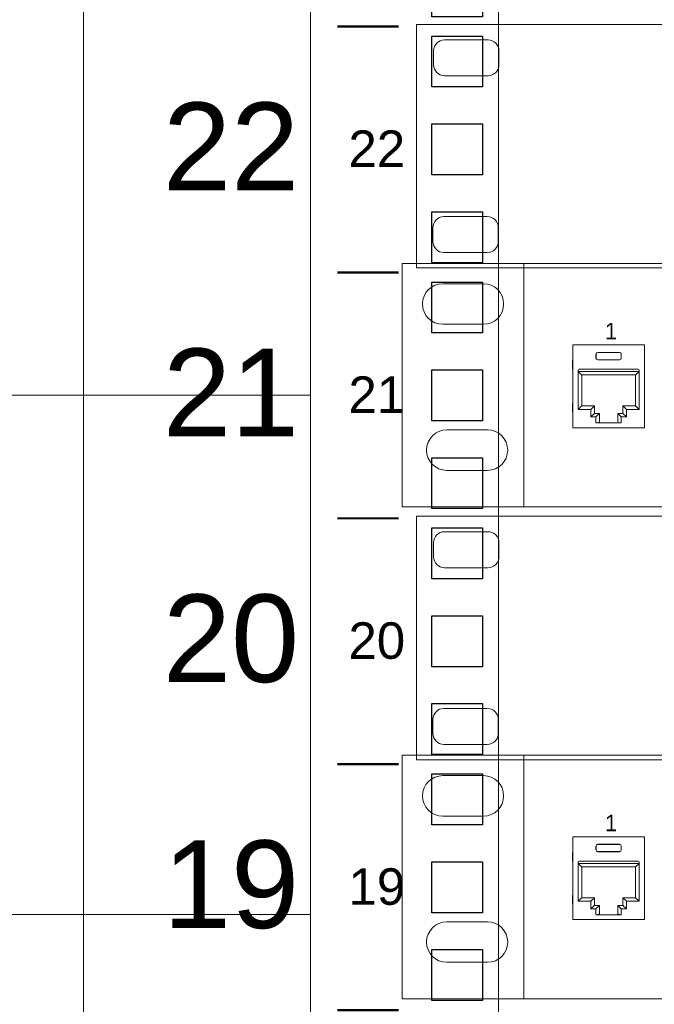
# Model space of a CAD drawing. Header units: millimetres. Extents: x 83969 to 164243, y -22860 to 4849.
# Tile 81 of 116: x 163429.15 to 163436.43, y -21366.33 to -21355.03. Entities that reach past the tile are written whole.
import ezdxf
from ezdxf.enums import TextEntityAlignment as Align

# ---------------------------------------------------------------- set-up
doc = ezdxf.new("R2010")
doc.units = ezdxf.units.MM
doc.layers.get('0').update_dxf_attribs({"color": 251, "lineweight": 0})
for name, color, linetype in [('! PT Instalacja niskoprądowa', 1, 'Continuous'), ('! PT Wyposażenie szafy RACK', 7, 'Continuous'), ('00 CCTV IP - MIWI', 10, 'Continuous')]:
    doc.layers.add(name, color=color, linetype=linetype)
for name, color, linetype, lineweight in [('BKT_szafy', 7, 'Continuous', 5), ('BKT_szafy_numeracja', 7, 'Continuous', 5), ('BKT_szafy_numeracja_duza', 7, 'Continuous', 5)]:
    doc.layers.add(name, color=color, linetype=linetype, lineweight=lineweight)
doc.styles.add('_LANSTER_01', font='romans.shx')
doc.styles.get("Standard").update_dxf_attribs({"font": 'arial.ttf'})

# ---------------------------------------------------------------- blocks, each defined once
blk = doc.blocks.new('1U_szafa')
at = {"layer": '00 CCTV IP - MIWI', "color": 7, "const_width": 0.4}
for points in [[(9273.94, 2033.95), (9285.04, 2033.95)], [(9273.94, 1989.5), (9285.04, 1989.5)]]:
    blk.add_lwpolyline(points, dxfattribs=at)
at = {"layer": '00 CCTV IP - MIWI', "color": 7}
for points in [[(9291, 2032.2), (9300.2, 2032.2), (9300.2, 2023), (9291, 2023), (9291, 2032.2)], [(9291, 2016.33), (9300.2, 2016.33), (9300.2, 2007.13), (9291, 2007.13), (9291, 2016.33)], [(9291, 2000.45), (9300.2, 2000.45), (9300.2, 1991.25), (9291, 1991.25), (9291, 2000.45)]]:
    blk.add_lwpolyline(points, dxfattribs=at)
blk = doc.blocks.new('Szafa rack 27U')
at = {"layer": 'BKT_szafy'}
blk.add_lwpolyline([(-381, 809.01), (-381, 29.85)], dxfattribs=at)
blk.add_lwpolyline([(-354.97, 802.35), (-333.38, 802.35), (-333.38, 36.51), (-354.97, 36.51)], close=True, dxfattribs=at)
at = {"layer": 'BKT_szafy', "const_width": 0.254}
for points in [[(-351.89, 658.31), (-344.84, 658.31)], [(-351.89, 630.08), (-344.84, 630.08)], [(-351.89, 601.86), (-344.84, 601.86)], [(-351.89, 573.63), (-344.84, 573.63)]]:
    blk.add_lwpolyline(points, dxfattribs=at)
at = {"layer": 'BKT_szafy', "xscale": 0.635, "yscale": 0.635, "zscale": 0.635}
for p in [(-6240.84, -605.02), (-6240.84, -633.25), (-6240.84, -661.48), (-6240.84, -689.7), (-6240.84, -717.93)]:
    blk.add_blockref('1U_szafa', p, dxfattribs=at)
at = {"layer": '! PT Instalacja niskoprądowa'}
blk.add_attdef('NAZWA_SZAFY', text='', height=20, dxfattribs=at).set_placement((-377.65, 856.93), align=Align.MIDDLE_LEFT)
at = {"layer": 'BKT_szafy_numeracja', "char_height": 4.191, "width": 4.445, "attachment_point": 1}
for s, insert in [('22', (-350.61, 646.37)), ('21', (-350.61, 618.14)), ('20', (-350.61, 589.92)), ('19', (-350.61, 561.69))]:
    blk.add_mtext(s, dxfattribs=dict(at, insert=insert))
at = {"layer": 'BKT_szafy_numeracja_duza', "char_height": 10.058, "width": 4.445, "attachment_point": 1}
for s, insert in [('22', (-371.9, 649.57)), ('21', (-371.9, 621.34)), ('20', (-371.9, 593.12)), ('19', (-371.9, 564.89))]:
    blk.add_mtext(s, dxfattribs=dict(at, insert=insert))
blk = doc.blocks.new('Switch 24xGE')
at = {"color": 144}
blk.add_lwpolyline([(-306.45, 0), (0, 0), (0, 27.95), (-306.45, 27.95)], close=True, dxfattribs=at)
at = {"color": 144, "elevation": 2619.46}
for points in [[(-303.23, 26.17), (-298.23, 26.17, -0.414214), (-296.98, 24.92), (-296.98, 23.3, -0.414214), (-298.23, 22.05), (-303.23, 22.05, -0.414214), (-304.48, 23.3), (-304.48, 24.92, -0.414214)], [(-303.31, 5.89), (-298.31, 5.89, -0.414214), (-297.06, 4.64), (-297.06, 3.02, -0.414214), (-298.31, 1.77), (-303.31, 1.77, -0.414214), (-304.56, 3.02), (-304.56, 4.64, -0.414214)]]:
    blk.add_lwpolyline(points, format="xyb", close=True, dxfattribs=at)
blk = doc.blocks.new('Panel modularny_24_port_1U')
at = {"color": 0}
for p, q in [((48.895, 4.445), (0, 4.445)), ((0, 4.445), (0, 0)), ((2.222, 4.445), (2.222, 0)), ((0.741, 4.075), (1.482, 4.075)), ((0.741, 3.334), (1.482, 3.334)), ((0.815, 1.408), (1.556, 1.408)), ((0.815, 0.667), (1.556, 0.667)), ((0, 0), (48.895, 0))]:
    blk.add_line(p, q, dxfattribs=at)
at = {"color": 0, "linetype": 'Continuous'}
for p, q in [((3.112, 2.956), (3.131, 2.956)), ((3.112, 2.956), (3.112, 1.455)), ((3.131, 2.956), (3.134, 2.956)), ((3.134, 2.956), (3.142, 2.956)), ((4.395, 2.956), (3.142, 2.956)), ((4.402, 2.956), (4.395, 2.956)), ((4.405, 2.956), (4.402, 2.956)), ((4.424, 2.956), (4.405, 2.956)), ((4.424, 2.956), (4.424, 1.455)), ((3.112, 2.713), (3.112, 2.69)), ((3.537, 2.788), (3.547, 2.811)), ((3.537, 2.717), (3.537, 2.788)), ((3.539, 2.787), (3.537, 2.788)), ((3.539, 2.718), (3.537, 2.717)), ((3.547, 2.695), (3.537, 2.717)), ((3.548, 2.809), (3.539, 2.787)), ((3.539, 2.718), (3.539, 2.787)), ((3.539, 2.718), (3.548, 2.696)), ((3.547, 2.811), (3.569, 2.82)), ((3.57, 2.818), (3.548, 2.809)), ((3.548, 2.696), (3.57, 2.687)), ((3.569, 2.82), (3.968, 2.82)), ((3.569, 2.82), (3.57, 2.818)), ((3.966, 2.818), (3.57, 2.818)), ((3.968, 2.82), (3.966, 2.818)), ((3.966, 2.818), (3.989, 2.809)), ((3.989, 2.696), (3.966, 2.687)), ((3.99, 2.811), (3.968, 2.82)), ((3.989, 2.809), (3.998, 2.787)), ((3.998, 2.718), (3.989, 2.696)), ((3.999, 2.788), (3.99, 2.811)), ((3.99, 2.695), (3.999, 2.717)), ((3.998, 2.787), (3.999, 2.788)), ((3.998, 2.718), (3.998, 2.787)), ((3.998, 2.718), (3.999, 2.717)), ((3.999, 2.717), (3.999, 2.788)), ((4.425, 2.69), (4.424, 2.713)), ((3.112, 2.69), (3.111, 2.662)), ((3.111, 2.662), (3.111, 2.526)), ((3.111, 2.526), (3.112, 2.497)), ((3.569, 2.685), (3.547, 2.695)), ((3.57, 2.687), (3.569, 2.685)), ((3.569, 2.685), (3.968, 2.685)), ((3.966, 2.687), (3.57, 2.687)), ((3.966, 2.687), (3.968, 2.685)), ((3.968, 2.685), (3.99, 2.695)), ((4.425, 2.662), (4.425, 2.69)), ((4.425, 2.662), (4.425, 2.526)), ((4.425, 2.497), (4.425, 2.526)), ((3.112, 2.497), (3.112, 2.475)), ((3.212, 2.497), (3.212, 2.472)), ((4.325, 2.472), (3.212, 2.472)), ((3.213, 2.472), (3.237, 2.448)), ((3.213, 1.781), (3.213, 2.472)), ((4.308, 2.514), (3.229, 2.514)), ((3.237, 2.448), (3.257, 2.428)), ((3.257, 2.428), (3.271, 2.414)), ((3.271, 2.414), (3.276, 2.409)), ((3.276, 2.409), (3.276, 1.844)), ((3.276, 2.409), (4.261, 2.409)), ((4.266, 2.414), (4.261, 2.409)), ((4.261, 2.409), (4.261, 1.844)), ((4.279, 2.428), (4.266, 2.414)), ((4.3, 2.448), (4.279, 2.428)), ((4.324, 2.472), (4.3, 2.448)), ((4.324, 1.781), (4.324, 2.472)), ((4.325, 2.497), (4.325, 2.472)), ((4.424, 2.475), (4.425, 2.497)), ((3.112, 1.904), (3.111, 1.875)), ((3.111, 1.875), (3.111, 1.739)), ((3.112, 1.926), (3.112, 1.904)), ((3.237, 1.805), (3.213, 1.781)), ((3.257, 1.826), (3.237, 1.805)), ((3.271, 1.839), (3.257, 1.826)), ((3.276, 1.844), (3.271, 1.839)), ((3.508, 1.844), (3.276, 1.844)), ((3.469, 1.805), (3.445, 1.781)), ((3.49, 1.826), (3.469, 1.805)), ((3.503, 1.839), (3.49, 1.826)), ((3.508, 1.844), (3.503, 1.839)), ((3.508, 1.706), (3.508, 1.844)), ((4.029, 1.706), (4.029, 1.844)), ((4.029, 1.844), (4.261, 1.844)), ((4.029, 1.844), (4.034, 1.839)), ((4.034, 1.839), (4.047, 1.826)), ((4.047, 1.826), (4.068, 1.805)), ((4.068, 1.805), (4.092, 1.781)), ((4.261, 1.844), (4.266, 1.839)), ((4.266, 1.839), (4.279, 1.826)), ((4.279, 1.826), (4.3, 1.805)), ((4.3, 1.805), (4.324, 1.781)), ((4.425, 1.904), (4.424, 1.926)), ((4.425, 1.875), (4.425, 1.904)), ((4.425, 1.875), (4.425, 1.739)), ((3.111, 1.739), (3.112, 1.71)), ((3.112, 1.71), (3.112, 1.688)), ((3.213, 1.781), (3.445, 1.781)), ((3.445, 1.781), (3.445, 1.643)), ((3.445, 1.643), (3.469, 1.667)), ((3.445, 1.643), (3.537, 1.643)), ((3.469, 1.667), (3.49, 1.687)), ((3.49, 1.687), (3.503, 1.701)), ((3.503, 1.701), (3.508, 1.706)), ((3.6, 1.706), (3.508, 1.706)), ((3.537, 1.643), (3.561, 1.667)), ((3.537, 1.535), (3.537, 1.643)), ((3.561, 1.667), (3.582, 1.687)), ((3.582, 1.687), (3.596, 1.701)), ((3.596, 1.701), (3.6, 1.706)), ((3.6, 1.706), (3.6, 1.552)), ((3.936, 1.706), (4.029, 1.706)), ((3.936, 1.706), (3.936, 1.552)), ((3.941, 1.701), (3.936, 1.706)), ((3.955, 1.687), (3.941, 1.701)), ((3.975, 1.667), (3.955, 1.687)), ((3.999, 1.643), (3.975, 1.667)), ((4.092, 1.643), (3.999, 1.643)), ((3.999, 1.535), (3.999, 1.643)), ((4.034, 1.701), (4.029, 1.706)), ((4.047, 1.687), (4.034, 1.701)), ((4.068, 1.667), (4.047, 1.687)), ((4.092, 1.643), (4.068, 1.667)), ((4.324, 1.781), (4.092, 1.781)), ((4.092, 1.781), (4.092, 1.643)), ((4.424, 1.688), (4.425, 1.71)), ((4.425, 1.71), (4.425, 1.739)), ((3.112, 1.455), (3.112, 1.454)), ((3.112, 1.455), (3.112, 1.455)), ((3.112, 1.455), (3.112, 1.455)), ((3.112, 1.454), (3.113, 1.453)), ((3.113, 1.453), (3.114, 1.45)), ((3.114, 1.45), (3.116, 1.447)), ((3.116, 1.447), (3.119, 1.445)), ((3.119, 1.445), (3.123, 1.445)), ((3.123, 1.445), (3.123, 1.445)), ((3.123, 1.445), (4.414, 1.445)), ((3.569, 1.537), (3.537, 1.535)), ((3.999, 1.535), (3.537, 1.535)), ((3.592, 1.543), (3.569, 1.537)), ((3.6, 1.552), (3.592, 1.543)), ((3.936, 1.552), (3.945, 1.543)), ((3.945, 1.543), (3.968, 1.537)), ((3.968, 1.537), (3.999, 1.535)), ((4.417, 1.445), (4.414, 1.445)), ((4.414, 1.445), (4.414, 1.445)), ((4.42, 1.447), (4.417, 1.445)), ((4.423, 1.45), (4.42, 1.447)), ((4.424, 1.453), (4.423, 1.45)), ((4.424, 1.455), (4.424, 1.455)), ((4.424, 1.455), (4.424, 1.455)), ((4.424, 1.455), (4.424, 1.454)), ((4.424, 1.454), (4.424, 1.453))]:
    blk.add_line(p, q, dxfattribs=at)
at = {"color": 0}
for centre, start, end in [((0.741, 3.704), 90, 270), ((1.482, 3.704), 270, 90), ((0.815, 1.037), 90, 270), ((1.556, 1.037), 270, 90)]:
    blk.add_arc(centre, 0.37, start, end, dxfattribs=at)
at = {"color": 0, "linetype": 'Continuous'}
for centre, start, end in [((3.229, 2.497), 90, 180), ((4.308, 2.497), 0, 90)]:
    blk.add_arc(centre, 0.0168, start, end, dxfattribs=at)
at = {"color": 0, "insert": (3.702, 3.36), "char_height": 0.3, "attachment_point": 1, "style": '_LANSTER_01'}
blk.add_mtext_dynamic_manual_height_columns('\\A1;{\\fHP Simplified|b0|i0|c238|p34;1}', width=0.46605, gutter_width=6, heights=[0], dxfattribs=at)

msp = doc.modelspace()

# ---------------------------------------------------------------- linework, layer by layer
at = {"color": 6}
for p, q in [((163425.312, -21359.344), (163432.486, -21359.344)), ((163419.233, -21365.303), (163432.486, -21365.303))]:
    msp.add_line(p, q, dxfattribs=at)

# ---------------------------------------------------------------- block references
at = {"layer": '! PT Wyposażenie szafy RACK', "color": 7, "xscale": 0.1, "yscale": 0.1, "zscale": 0.1}
msp.add_blockref('Szafa rack 27U', (163467.983, -21420.942), dxfattribs=at)
for name, p, xscale, yscale, zscale in [('Switch 24xGE', (163464.347, -21357.883), 0.1, 0.1, 0.1), ('Panel modularny_24_port_1U', (163433.539, -21360.626), 0.6288112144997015, 0.6288112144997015, 0.6288112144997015), ('Switch 24xGE', (163464.347, -21363.528), 0.1, 0.1, 0.1), ('Panel modularny_24_port_1U', (163433.539, -21366.271), 0.6288112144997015, 0.6288112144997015, 0.6288112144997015)]:
    msp.add_blockref(name, p, dxfattribs=dict(xscale=xscale, yscale=yscale, zscale=zscale))

doc.saveas('drawing.dxf')
